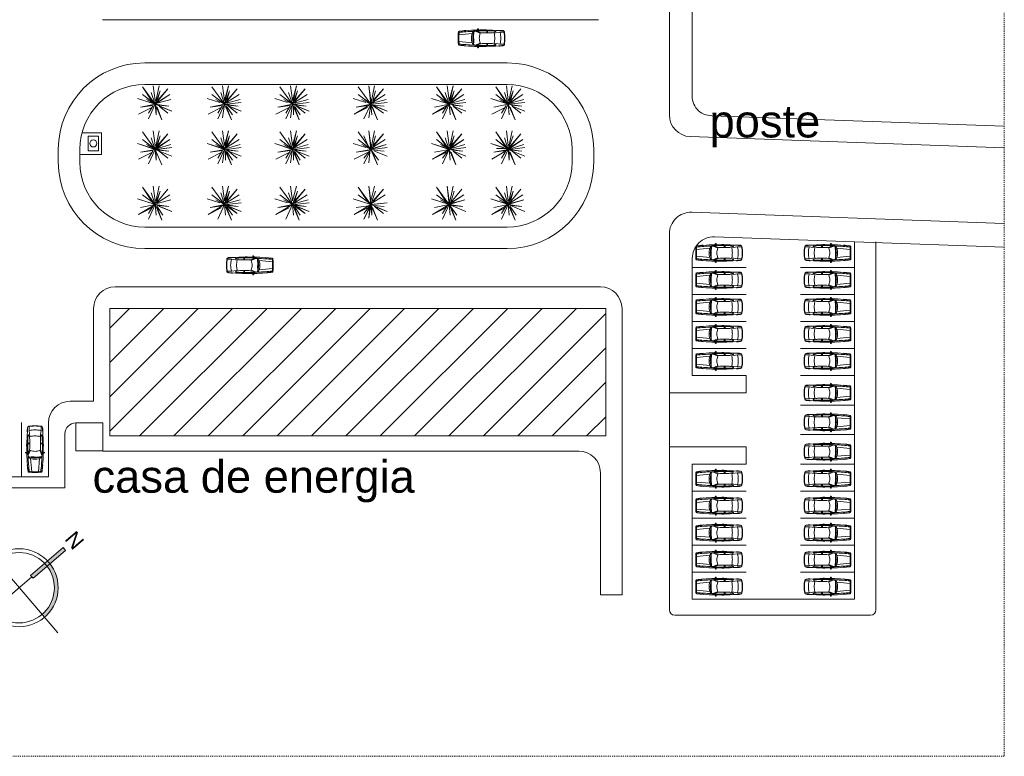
# Model space of a CAD drawing. Header units: metres. Extents: x -32 to 570, y -81 to 66.
# Tile 26 of 27: x 442 to 533, y -81 to -12. Entities that reach past the tile are written whole.
import ezdxf

# ---------------------------------------------------------------- set-up
doc = ezdxf.new("R2010")
doc.units = ezdxf.units.M
doc.linetypes.add('_Tracejado longo', pattern=[0.014288, 0.009525, -0.004763])
for name, color, linetype, lineweight in [('03', 250, 'Continuous', 9), ('A-DETL', 90, 'Continuous', 25), ('A-DETL-GENF', 92, 'Continuous', 25), ('A-DETL-THIN', 151, 'Continuous', 9), ('G-ANNO-TEXT', 231, 'Continuous', 9), ('LOCALIZAÇAO_dwg', 252, 'Continuous', 9)]:
    doc.layers.add(name, color=color, linetype=linetype, lineweight=lineweight)
doc.styles.add('Arial_11', font='arial.ttf', dxfattribs={"height": 3})
doc.styles.add('Arial_4', font='arial.ttf', dxfattribs={"height": 0.002})

# ---------------------------------------------------------------- blocks, each defined once
blk = doc.blocks.new('LOCALIZAÇAO_dwg_CARRO 11-4437321-LOCALIZAÇÃO')
at = {"layer": '03'}
for p, q in [((0.076, 0.533), (0.036, 0.533)), ((0.082, 0.63), (0.303, 0.654)), ((0.69, 0.697), (0.69, 0.716)), ((1.383, 0.016), (1.374, 0.017)), ((2.009, 0.464), (1.588, 0.637)), ((2.019, 0.533), (1.689, 0.669)), ((1.794, 0.823), (1.819, 0.862)), ((1.852, 0.674), (1.852, 0.602)), ((1.865, 0.882), (1.869, 0.882)), ((2.437, 0.76), (2.437, 0.749)), ((2.44, 0.777), (2.565, 0.777)), ((2.44, 0.767), (2.517, 0.767)), ((2.447, 0.739), (2.508, 0.739)), ((2.518, 0.749), (2.518, 0.759)), ((2.527, 0.757), (2.527, 0.748)), ((2.585, 0.757), (2.585, 0.748)), ((3.087, 0.496), (2.706, 0.496)), ((3.238, 0.519), (3.468, 0.592)), ((3.465, 0.629), (3.365, 0.659)), ((3.756, 0.709), (3.758, 0.728)), ((0.069, -0.308), (0.026, -0.255)), ((0.076, -0.533), (0.036, -0.533)), ((0.069, -0.307), (1.298, -0.428)), ((0.082, -0.631), (0.303, -0.655)), ((0.69, -0.697), (0.69, -0.716)), ((2.009, -0.464), (1.588, -0.637)), ((2.019, -0.533), (1.689, -0.669)), ((1.794, -0.823), (1.819, -0.862)), ((1.852, -0.674), (1.852, -0.602)), ((1.865, -0.882), (1.869, -0.882)), ((2.437, -0.76), (2.437, -0.749)), ((2.44, -0.767), (2.517, -0.767)), ((2.44, -0.777), (2.565, -0.777)), ((2.447, -0.739), (2.508, -0.739)), ((2.518, -0.749), (2.518, -0.759)), ((2.527, -0.757), (2.527, -0.748)), ((2.585, -0.757), (2.585, -0.748)), ((3.087, -0.496), (2.706, -0.496)), ((3.238, -0.519), (3.468, -0.592)), ((3.465, -0.629), (3.365, -0.659)), ((3.756, -0.709), (3.758, -0.728))]:
    blk.add_line(p, q, dxfattribs=at)
at = {"layer": '03', "flags": 128}
for points in [[(0.026, 0.254), (0.069, 0.307), (1.298, 0.428)], [(1.383, 0.015), (1.374, 0.014), (1.44, -0.555), (1.449, -0.554)], [(1.424, 0.509), (1.415, 0.509), (1.419, -0.064), (1.428, -0.064)], [(1.876, 0.872), (1.85, 0.713), (1.799, 0.694), (1.799, 0.656)], [(2.209, 0.496), (2.638, 0.496), (2.706, 0.496), (2.706, 0.679)], [(3.357, 0.471), (3.837, 0.553), (4.251, 0.553)], [(1.876, -0.872), (1.85, -0.713), (1.799, -0.694), (1.799, -0.656)], [(2.209, -0.496), (2.638, -0.496), (2.706, -0.496), (2.706, -0.679)], [(3.357, -0.471), (3.837, -0.553), (4.251, -0.553)]]:
    blk.add_lwpolyline(points, dxfattribs=at)
at = {"layer": '03'}
for centre, radius, start, end in [((48.238, -1.061), 48.25, 178.05506, 178.73963), ((0.086, 0.574), 0.07, 98.07666, 178.05506), ((21.506, -0.393), 21.489, 177.39697, 178.95358), ((0.089, 0.581), 0.05, 97.89577, 177.1673), ((45.864, -1.002), 45.813, 178.0177, 178.74858), ((45.864, 1.002), 45.813, 181.25142, 181.9823), ((1.977, -12.748), 13.526, 95.4579, 98.07666), ((2.087, -16.634), 17.284, 92.27132, 96.68351), ((0.128, 0.581), 0.05, 97.89577, 177.1673), ((1.977, -12.748), 13.506, 95.46564, 97.89577), ((1.86, -10.408), 11.166, 90.48914, 96.01179), ((2.352, 0.031), 1.126, 147.49542, 181.59528), ((3.03, -0.033), 1.689, 163.02584, 178.88724), ((-2.107, -0.683), 3.558, 2.07609, 11.30635), ((2.142, -19.533), 20.183, 91.77938, 92.10117), ((-2.121, 0.196), 3.558, 355.81091, 5.04117), ((3.03, -0.033), 1.689, 158.48825, 161.88328), ((1.548, 0.55), 0.0959, 65.22486, 157.56321), ((1.806, 0.846), 0.212, 204.78419, 236.53665), ((2.306, -17.256), 17.935, 91.74302, 91.96985), ((2.025, 0.7), 0.267, 168.22298, 189.98368), ((1.781, 0.661), 0.0195, 202.27293, 342.80007), ((1.808, 0.755), 0.0434, 160.42088, 180), ((2.002, 0.685), 0.25, 146.52929, 160.42088), ((2.306, -17.256), 17.935, 88.95708, 91.61786), ((1.872, 0.816), 0.0696, 117.51978, 138.96518), ((1.859, 0.841), 0.0416, 80.80671, 117.51978), ((2.164, -22.305), 23.067, 89.37169, 90.76063), ((1.867, 0.874), 0.00833, 350.80671, 80.80671), ((3.446, -0.036), 1.496, 161.90116, 178.60957), ((1.997, 0.438), 0.0288, 340.8387, 65.22486), ((2.209, 0.996), 0.5, 247.66255, 270), ((2.441, 0.751), 0.0263, 91.92644, 184.81044), ((2.42, 0.753), 0.0061, 200.04239, 315.25342), ((2.441, 0.751), 0.0164, 92.13133, 187.2433), ((2.164, -22.305), 23.067, 89.09734, 89.34375), ((2.447, 0.749), 0.01, 180, 270), ((2.508, 0.749), 0.01, 270, 0), ((2.517, 0.757), 0.01, 0, 90), ((2.556, 0.816), 0.0733, 246.83415, 293.16585), ((2.565, 0.757), 0.02, 0, 90), ((2.065, -25.837), 26.599, 86.35444, 88.88061), ((1.653, 0.555), 0.987, 356.53371, 7.1274), ((1.687, 0.555), 0.987, 356.53371, 11.76673), ((2.587, -17.099), 17.778, 87.57158, 89.61458), ((3.087, 0.996), 0.5, 270, 287.58922), ((3.366, 0.442), 0.03, 107.58922, 190.56427), ((0.05, -0.176), 3.343, 3.01726, 10.56427), ((3.336, 0.564), 0.1, 73.296, 87.57158), ((3.459, 0.61), 0.02, 295.0881, 73.296), ((1.977, -29.37), 30.131, 85.88211, 86.61465), ((1.978, -29.336), 30.117, 85.87378, 86.61254), ((3.843, 0.523), 0.03, 17.66847, 101.66126), ((1.652, 0.005), 2.281, 359.88354, 13.37753), ((4.131, 0.569), 0.115, 10.45477, 85.29282), ((4.133, 0.56), 0.144, 10.27566, 85.28637), ((0.714, -0.033), 3.585, 0.53266, 10.01497), ((0.709, -0.033), 3.619, 0.52768, 9.83979), ((48.238, 1.06), 48.25, 181.26037, 181.94494), ((0.086, -0.575), 0.07, 181.94494, 261.92334), ((21.506, 0.392), 21.489, 181.04642, 182.60303), ((0.089, -0.581), 0.05, 182.8327, 262.10423), ((2.087, 16.634), 17.284, 263.31649, 267.72868), ((0.128, -0.581), 0.05, 182.8327, 262.10423), ((1.977, 12.748), 13.526, 261.97353, 264.5421), ((1.977, 12.748), 13.506, 262.10423, 264.53436), ((1.86, 10.408), 11.166, 263.98821, 269.51086), ((2.352, -0.031), 1.126, 178.40472, 212.50458), ((3.03, 0.033), 1.689, 181.11276, 199.38195), ((2.142, 19.533), 20.183, 267.89883, 268.22062), ((3.03, 0.033), 1.689, 200.32879, 201.51175), ((3.03, 0.033), 1.689, 200.32879, 201.51175), ((1.548, -0.55), 0.0959, 202.43679, 294.77514), ((1.806, -0.846), 0.212, 123.46335, 155.21581), ((2.306, 17.256), 17.935, 268.03015, 268.25698), ((2.025, -0.7), 0.267, 170.01632, 191.77702), ((1.781, -0.661), 0.0195, 17.19993, 157.72707), ((1.808, -0.755), 0.0434, 180, 199.57912), ((2.002, -0.685), 0.25, 199.57912, 213.47071), ((2.306, 17.256), 17.935, 268.38214, 271.04292), ((1.872, -0.816), 0.0696, 221.03482, 242.48022), ((1.859, -0.841), 0.0416, 242.48022, 279.19329), ((2.164, 22.305), 23.067, 269.23937, 270.62831), ((1.867, -0.874), 0.00833, 279.19329, 9.19329), ((3.446, 0.036), 1.496, 181.39043, 198.09884), ((1.997, -0.438), 0.0288, 294.77514, 19.1613), ((2.209, -0.996), 0.5, 90, 112.33745), ((2.42, -0.753), 0.0061, 44.74658, 159.95761), ((2.441, -0.751), 0.0263, 175.18956, 268.07356), ((2.441, -0.751), 0.0164, 172.7567, 267.86867), ((2.164, 22.305), 23.067, 270.65625, 270.90266), ((2.447, -0.749), 0.01, 90, 180), ((2.508, -0.749), 0.01, 0, 90), ((2.517, -0.757), 0.01, 270, 0), ((2.556, -0.816), 0.0733, 66.83415, 113.16585), ((2.565, -0.757), 0.02, 270, 360), ((2.065, 25.837), 26.599, 271.11939, 273.64556), ((1.653, -0.555), 0.987, 352.8726, 3.46629), ((1.687, -0.555), 0.987, 348.23327, 3.46629), ((2.587, 17.099), 17.778, 270.38542, 272.42842), ((3.087, -0.996), 0.5, 72.41078, 90), ((0.05, 0.176), 3.343, 349.43573, 356.98274), ((3.366, -0.442), 0.03, 169.43573, 252.41078), ((3.336, -0.564), 0.1, 272.42842, 286.704), ((3.459, -0.61), 0.02, 286.704, 64.9119), ((1.977, 29.37), 30.131, 273.38535, 274.11789), ((1.978, 29.336), 30.117, 273.38746, 274.12622), ((3.843, -0.523), 0.03, 258.33874, 342.33153), ((1.652, -0.005), 2.281, 346.62247, 0.11646), ((4.131, -0.569), 0.115, 274.70718, 349.54523), ((4.133, -0.56), 0.144, 274.71363, 349.72434), ((0.714, 0.033), 3.585, 349.98503, 359.46734), ((0.709, 0.033), 3.619, 350.16021, 359.47232)]:
    blk.add_arc(centre, radius, start, end, dxfattribs=at)
blk = doc.blocks.new('LOCALIZAÇAO_dwg_CARRO 11-4437322-LOCALIZAÇÃO')
at = {"layer": '03'}
for p, q in [((0.076, 0.533), (0.036, 0.533)), ((0.082, 0.63), (0.303, 0.654)), ((0.69, 0.697), (0.69, 0.716)), ((1.383, 0.016), (1.374, 0.017)), ((2.009, 0.464), (1.588, 0.637)), ((2.019, 0.533), (1.689, 0.669)), ((1.794, 0.823), (1.819, 0.862)), ((1.852, 0.674), (1.852, 0.602)), ((1.865, 0.882), (1.869, 0.882)), ((2.437, 0.76), (2.437, 0.749)), ((2.44, 0.777), (2.565, 0.777)), ((2.44, 0.767), (2.517, 0.767)), ((2.447, 0.739), (2.508, 0.739)), ((2.518, 0.749), (2.518, 0.759)), ((2.527, 0.757), (2.527, 0.748)), ((2.585, 0.757), (2.585, 0.748)), ((3.087, 0.496), (2.706, 0.496)), ((3.238, 0.519), (3.468, 0.592)), ((3.465, 0.629), (3.365, 0.659)), ((3.756, 0.709), (3.758, 0.728)), ((0.069, -0.308), (0.026, -0.255)), ((0.076, -0.533), (0.036, -0.533)), ((0.069, -0.307), (1.298, -0.428)), ((0.082, -0.631), (0.303, -0.655)), ((0.69, -0.697), (0.69, -0.716)), ((2.009, -0.464), (1.588, -0.637)), ((2.019, -0.533), (1.689, -0.669)), ((1.794, -0.823), (1.819, -0.862)), ((1.852, -0.674), (1.852, -0.602)), ((1.865, -0.882), (1.869, -0.882)), ((2.437, -0.76), (2.437, -0.749)), ((2.44, -0.767), (2.517, -0.767)), ((2.44, -0.777), (2.565, -0.777)), ((2.447, -0.739), (2.508, -0.739)), ((2.518, -0.749), (2.518, -0.759)), ((2.527, -0.757), (2.527, -0.748)), ((2.585, -0.757), (2.585, -0.748)), ((3.087, -0.496), (2.706, -0.496)), ((3.238, -0.519), (3.468, -0.592)), ((3.465, -0.629), (3.365, -0.659)), ((3.756, -0.709), (3.758, -0.728))]:
    blk.add_line(p, q, dxfattribs=at)
at = {"layer": '03', "flags": 128}
for points in [[(0.026, 0.254), (0.069, 0.307), (1.298, 0.428)], [(1.383, 0.015), (1.374, 0.014), (1.44, -0.555), (1.449, -0.554)], [(1.424, 0.509), (1.415, 0.509), (1.419, -0.064), (1.428, -0.064)], [(1.876, 0.872), (1.85, 0.713), (1.799, 0.694), (1.799, 0.656)], [(2.209, 0.496), (2.638, 0.496), (2.706, 0.496), (2.706, 0.679)], [(3.357, 0.471), (3.837, 0.553), (4.251, 0.553)], [(1.876, -0.872), (1.85, -0.713), (1.799, -0.694), (1.799, -0.656)], [(2.209, -0.496), (2.638, -0.496), (2.706, -0.496), (2.706, -0.679)], [(3.357, -0.471), (3.837, -0.553), (4.251, -0.553)]]:
    blk.add_lwpolyline(points, dxfattribs=at)
at = {"layer": '03'}
for centre, radius, start, end in [((48.238, -1.061), 48.25, 178.05506, 178.73963), ((0.086, 0.574), 0.07, 98.07666, 178.05506), ((21.506, -0.393), 21.489, 177.39697, 178.95358), ((0.089, 0.581), 0.05, 97.89577, 177.1673), ((45.864, -1.002), 45.813, 178.0177, 178.74858), ((45.864, 1.002), 45.813, 181.25142, 181.9823), ((1.977, -12.748), 13.526, 95.4579, 98.07666), ((2.087, -16.634), 17.284, 92.27132, 96.68351), ((0.128, 0.581), 0.05, 97.89577, 177.1673), ((1.977, -12.748), 13.506, 95.46564, 97.89577), ((1.86, -10.408), 11.166, 90.48914, 96.01179), ((2.352, 0.031), 1.126, 147.49542, 181.59528), ((3.03, -0.033), 1.689, 163.02584, 178.88724), ((-2.107, -0.683), 3.558, 2.07609, 11.30635), ((2.142, -19.533), 20.183, 91.77938, 92.10117), ((-2.121, 0.196), 3.558, 355.81091, 5.04117), ((3.03, -0.033), 1.689, 158.48825, 161.88328), ((1.548, 0.55), 0.0959, 65.22486, 157.56321), ((1.806, 0.846), 0.212, 204.78419, 236.53665), ((2.306, -17.256), 17.935, 91.74302, 91.96985), ((2.025, 0.7), 0.267, 168.22298, 189.98368), ((1.781, 0.661), 0.0195, 202.27293, 342.80007), ((1.808, 0.755), 0.0434, 160.42088, 180), ((2.002, 0.685), 0.25, 146.52929, 160.42088), ((2.306, -17.256), 17.935, 88.95708, 91.61786), ((1.872, 0.816), 0.0696, 117.51978, 138.96518), ((1.859, 0.841), 0.0416, 80.80671, 117.51978), ((2.164, -22.305), 23.067, 89.37169, 90.76063), ((1.867, 0.874), 0.00833, 350.80671, 80.80671), ((3.446, -0.036), 1.496, 161.90116, 178.60957), ((1.997, 0.438), 0.0288, 340.8387, 65.22486), ((2.209, 0.996), 0.5, 247.66255, 270), ((2.441, 0.751), 0.0263, 91.92644, 184.81044), ((2.42, 0.753), 0.0061, 200.04239, 315.25342), ((2.441, 0.751), 0.0164, 92.13133, 187.2433), ((2.164, -22.305), 23.067, 89.09734, 89.34375), ((2.447, 0.749), 0.01, 180, 270), ((2.508, 0.749), 0.01, 270, 0), ((2.517, 0.757), 0.01, 0, 90), ((2.556, 0.816), 0.0733, 246.83415, 293.16585), ((2.565, 0.757), 0.02, 0, 90), ((2.065, -25.837), 26.599, 86.35444, 88.88061), ((1.653, 0.555), 0.987, 356.53371, 7.1274), ((1.687, 0.555), 0.987, 356.53371, 11.76673), ((2.587, -17.099), 17.778, 87.57158, 89.61458), ((3.087, 0.996), 0.5, 270, 287.58922), ((3.366, 0.442), 0.03, 107.58922, 190.56427), ((0.05, -0.176), 3.343, 3.01726, 10.56427), ((3.336, 0.564), 0.1, 73.296, 87.57158), ((3.459, 0.61), 0.02, 295.0881, 73.296), ((1.977, -29.37), 30.131, 85.88211, 86.61465), ((1.978, -29.336), 30.117, 85.87378, 86.61254), ((3.843, 0.523), 0.03, 17.66847, 101.66126), ((1.652, 0.005), 2.281, 359.88354, 13.37753), ((4.131, 0.569), 0.115, 10.45477, 85.29282), ((4.133, 0.56), 0.144, 10.27566, 85.28637), ((0.714, -0.033), 3.585, 0.53266, 10.01497), ((0.709, -0.033), 3.619, 0.52768, 9.83979), ((48.238, 1.06), 48.25, 181.26037, 181.94494), ((0.086, -0.575), 0.07, 181.94494, 261.92334), ((21.506, 0.392), 21.489, 181.04642, 182.60303), ((0.089, -0.581), 0.05, 182.8327, 262.10423), ((2.087, 16.634), 17.284, 263.31649, 267.72868), ((0.128, -0.581), 0.05, 182.8327, 262.10423), ((1.977, 12.748), 13.526, 261.97353, 264.5421), ((1.977, 12.748), 13.506, 262.10423, 264.53436), ((1.86, 10.408), 11.166, 263.98821, 269.51086), ((2.352, -0.031), 1.126, 178.40472, 212.50458), ((3.03, 0.033), 1.689, 181.11276, 199.38195), ((2.142, 19.533), 20.183, 267.89883, 268.22062), ((3.03, 0.033), 1.689, 200.32879, 201.51175), ((3.03, 0.033), 1.689, 200.32879, 201.51175), ((1.548, -0.55), 0.0959, 202.43679, 294.77514), ((1.806, -0.846), 0.212, 123.46335, 155.21581), ((2.306, 17.256), 17.935, 268.03015, 268.25698), ((2.025, -0.7), 0.267, 170.01632, 191.77702), ((1.781, -0.661), 0.0195, 17.19993, 157.72707), ((1.808, -0.755), 0.0434, 180, 199.57912), ((2.002, -0.685), 0.25, 199.57912, 213.47071), ((2.306, 17.256), 17.935, 268.38214, 271.04292), ((1.872, -0.816), 0.0696, 221.03482, 242.48022), ((1.859, -0.841), 0.0416, 242.48022, 279.19329), ((2.164, 22.305), 23.067, 269.23937, 270.62831), ((1.867, -0.874), 0.00833, 279.19329, 9.19329), ((3.446, 0.036), 1.496, 181.39043, 198.09884), ((1.997, -0.438), 0.0288, 294.77514, 19.1613), ((2.209, -0.996), 0.5, 90, 112.33745), ((2.42, -0.753), 0.0061, 44.74658, 159.95761), ((2.441, -0.751), 0.0263, 175.18956, 268.07356), ((2.441, -0.751), 0.0164, 172.7567, 267.86867), ((2.164, 22.305), 23.067, 270.65625, 270.90266), ((2.447, -0.749), 0.01, 90, 180), ((2.508, -0.749), 0.01, 0, 90), ((2.517, -0.757), 0.01, 270, 0), ((2.556, -0.816), 0.0733, 66.83415, 113.16585), ((2.565, -0.757), 0.02, 270, 360), ((2.065, 25.837), 26.599, 271.11939, 273.64556), ((1.653, -0.555), 0.987, 352.8726, 3.46629), ((1.687, -0.555), 0.987, 348.23327, 3.46629), ((2.587, 17.099), 17.778, 270.38542, 272.42842), ((3.087, -0.996), 0.5, 72.41078, 90), ((0.05, 0.176), 3.343, 349.43573, 356.98274), ((3.366, -0.442), 0.03, 169.43573, 252.41078), ((3.336, -0.564), 0.1, 272.42842, 286.704), ((3.459, -0.61), 0.02, 286.704, 64.9119), ((1.977, 29.37), 30.131, 273.38535, 274.11789), ((1.978, 29.336), 30.117, 273.38746, 274.12622), ((3.843, -0.523), 0.03, 258.33874, 342.33153), ((1.652, -0.005), 2.281, 346.62247, 0.11646), ((4.131, -0.569), 0.115, 274.70718, 349.54523), ((4.133, -0.56), 0.144, 274.71363, 349.72434), ((0.714, 0.033), 3.585, 349.98503, 359.46734), ((0.709, 0.033), 3.619, 350.16021, 359.47232)]:
    blk.add_arc(centre, radius, start, end, dxfattribs=at)
blk = doc.blocks.new('LOCALIZAÇAO_dwg_Norte1-4437323-LOCALIZAÇÃO')
at = {"layer": '03'}
h = blk.add_hatch(color=256, dxfattribs=at)
h.paths.add_polyline_path([(0.00515, 0), (0.00498, 0.00129), (0.0045, 0.0025), (0.0037, 0.00358), (0.00272, 0.00437), (0.00153, 0.00492), (0.00025, 0.00514), (0.00025, 0.00785), (-0.00025, 0.00785), (-0.00025, 0.0022), (0.00025, 0.0022), (0.00025, 0.00464), (0.0014, 0.00443), (0.00247, 0.00394), (0.0034, 0.00317), (0.00409, 0.0022), (0.0045, 0.00116), (0.00465, 0)], flags=0)
h.paths.add_polyline_path([(0, -0.00515), (0, -0.00465), (-0.0012, -0.00449), (-0.00232, -0.00403), (-0.00331, -0.00326), (-0.00403, -0.00232), (-0.00449, -0.0012), (-0.00465, 0), (-0.00515, 0), (-0.00497, -0.00133), (-0.00446, -0.00257), (-0.00361, -0.00366), (-0.00257, -0.00446), (-0.00133, -0.00497), (-0.00038, -0.0051)], flags=0)
blk.add_line((-0.00785, 0), (0.00785, 0), dxfattribs=at)
at = {"layer": '03', "flags": 128}
for points in [[(0.00025, 0.0022), (-0.00025, 0.0022), (-0.00025, 0.00785), (0.00025, 0.00785)], [(0, -0.00824), (0, 0.0022)]]:
    blk.add_lwpolyline(points, close=True, dxfattribs=at)
at = {"layer": '03'}
for radius in [0.00515, 0.00465]:
    blk.add_circle((0, 0), radius, dxfattribs=at)
at = {"layer": '03', "color": 7, "insert": (0, 0.01063), "char_height": 0.002, "width": 0.0023914, "attachment_point": 2, "line_spacing_factor": 0.938532, "style": 'Arial_4'}
blk.add_mtext('N', dxfattribs=at)

msp = doc.modelspace()

# ---------------------------------------------------------------- hatches: boundary and pattern name
at = {"layer": 'A-DETL-GENF', "lineweight": 9}
h = msp.add_hatch(dxfattribs=at)
h.set_pattern_fill('FP_10', color=1, style=0, pattern_type=2)
h.set_pattern_definition([(45, (192.008, 0), (-1.59099, 1.59099), [])])
h.paths.add_polyline_path([(450.217, -50.873), (496.117, -50.873), (496.117, -39.073), (450.217, -39.073)], flags=0)

# ---------------------------------------------------------------- linework, layer by layer
at = {"layer": 'A-DETL', "linetype": '_Tracejado longo', "lineweight": 9}
for p, q in [((532.996, 66.244), (532.996, -80.528)), ((532.996, -80.528), (290.401, -80.528))]:
    msp.add_line(p, q, dxfattribs=at)
at = {"layer": 'A-DETL', "lineweight": 9}
for p, q in [((501.998, 25.558), (501.998, -21.163)), ((504.121, -19.233), (504.121, -10.442)), ((449.535, -12.342), (495.435, -12.342)), ((486.998, -16.342), (453.449, -16.342)), ((454.416, -20.173), (453.246, -18.553)), ((453.246, -18.553), (454.146, -19.903)), ((486.998, -18.342), (453.449, -18.342)), ((454.056, -19.093), (454.416, -20.173)), ((454.416, -19.813), (454.236, -18.463)), ((454.416, -20.173), (454.776, -18.463)), ((454.416, -20.173), (455.586, -18.733)), ((454.866, -18.913), (454.416, -20.173)), ((455.586, -18.733), (454.615, -19.854)), ((454.615, -19.854), (454.866, -18.913)), ((460.842, -20.173), (459.672, -18.553)), ((460.482, -19.093), (460.842, -20.173)), ((460.842, -19.813), (460.662, -18.463)), ((460.842, -20.173), (461.202, -18.463)), ((461.202, -18.463), (460.842, -19.813)), ((460.842, -20.173), (462.012, -18.733)), ((461.292, -18.913), (460.842, -20.173)), ((462.012, -18.733), (461.041, -19.854)), ((461.041, -19.854), (461.292, -18.913)), ((467.123, -20.173), (465.953, -18.553)), ((466.763, -19.093), (467.123, -20.173)), ((467.123, -19.813), (466.943, -18.463)), ((467.123, -20.173), (467.483, -18.463)), ((467.483, -18.463), (467.123, -19.813)), ((467.123, -20.173), (468.293, -18.733)), ((467.573, -18.913), (467.123, -20.173)), ((468.293, -18.733), (467.322, -19.854)), ((467.322, -19.854), (467.573, -18.913)), ((474.363, -20.173), (473.193, -18.553)), ((474.363, -19.813), (474.183, -18.463)), ((474.183, -18.463), (474.363, -20.173)), ((474.363, -20.173), (474.723, -18.463)), ((474.363, -20.173), (475.533, -18.733)), ((475.533, -18.733), (474.562, -19.854)), ((474.562, -19.854), (474.813, -18.913)), ((481.622, -20.173), (480.452, -18.553)), ((480.452, -18.553), (481.352, -19.903)), ((481.262, -19.093), (481.622, -20.173)), ((481.622, -19.813), (481.442, -18.463)), ((481.622, -20.173), (481.982, -18.463)), ((481.982, -18.463), (481.622, -19.813)), ((481.622, -20.173), (482.792, -18.733)), ((482.072, -18.913), (481.622, -20.173)), ((482.792, -18.733), (481.821, -19.854)), ((481.821, -19.854), (482.072, -18.913)), ((487.097, -20.173), (485.927, -18.553)), ((485.927, -18.553), (486.827, -19.903)), ((486.737, -19.093), (487.097, -20.173)), ((487.097, -19.813), (486.917, -18.463)), ((487.097, -20.173), (487.457, -18.463)), ((487.097, -20.173), (488.267, -18.733)), ((487.547, -18.913), (487.097, -20.173)), ((487.296, -19.854), (487.547, -18.913)), ((453.966, -19.993), (452.796, -19.633)), ((452.796, -19.633), (454.416, -20.173)), ((454.326, -20.083), (453.246, -19.273)), ((453.246, -19.273), (454.416, -20.173)), ((454.416, -20.173), (453.606, -19.723)), ((455.766, -19.273), (454.416, -20.173)), ((454.596, -19.993), (455.766, -19.273)), ((454.596, -20.083), (455.856, -19.723)), ((460.392, -19.993), (459.222, -19.633)), ((460.752, -20.083), (459.672, -19.273)), ((460.842, -20.173), (460.032, -19.723)), ((461.022, -19.993), (462.192, -19.273)), ((461.022, -20.083), (462.282, -19.723)), ((462.372, -19.993), (461.022, -20.173)), ((466.673, -19.993), (465.503, -19.633)), ((467.033, -20.083), (465.953, -19.273)), ((467.123, -20.173), (466.313, -19.723)), ((467.303, -19.993), (468.473, -19.273)), ((467.303, -20.083), (468.563, -19.723)), ((468.653, -19.993), (467.303, -20.173)), ((473.913, -19.993), (472.743, -19.633)), ((474.273, -20.083), (473.193, -19.273)), ((474.363, -20.173), (473.553, -19.723)), ((474.543, -19.993), (475.713, -19.273)), ((474.543, -20.083), (475.803, -19.723)), ((475.893, -19.993), (474.543, -20.173)), ((481.172, -19.993), (480.002, -19.633)), ((480.002, -19.633), (481.622, -20.173)), ((481.532, -20.083), (480.452, -19.273)), ((480.452, -19.273), (481.622, -20.173)), ((481.622, -20.173), (480.812, -19.723)), ((482.972, -19.273), (481.622, -20.173)), ((481.802, -19.993), (482.972, -19.273)), ((481.802, -20.083), (483.062, -19.723)), ((483.152, -19.993), (481.802, -20.173)), ((486.647, -19.993), (485.477, -19.633)), ((485.477, -19.633), (487.097, -20.173)), ((485.927, -19.273), (487.097, -20.173)), ((487.097, -20.173), (486.287, -19.723)), ((488.447, -19.273), (487.097, -20.173)), ((487.097, -20.173), (488.627, -19.993)), ((487.277, -19.993), (488.447, -19.273)), ((487.277, -20.083), (488.537, -19.723)), ((454.113, -20.459), (452.886, -21.073)), ((454.416, -20.173), (453.066, -20.443)), ((453.066, -20.443), (454.22, -20.288)), ((454.416, -20.173), (453.786, -21.523)), ((454.22, -20.288), (453.786, -20.983)), ((454.416, -20.173), (455.046, -21.613)), ((454.506, -21.163), (454.416, -20.173)), ((455.676, -20.353), (454.416, -20.173)), ((454.416, -20.173), (455.946, -20.803)), ((454.506, -20.443), (454.506, -21.163)), ((455.046, -21.613), (454.596, -20.443)), ((454.686, -20.263), (455.676, -20.353)), ((455.946, -20.803), (454.776, -20.353)), ((454.776, -20.353), (455.586, -20.983)), ((460.539, -20.459), (459.312, -21.073)), ((460.842, -20.173), (459.492, -20.443)), ((459.492, -20.443), (460.646, -20.288)), ((460.842, -20.173), (460.212, -21.523)), ((460.646, -20.288), (460.212, -20.983)), ((460.842, -20.173), (460.662, -21.433)), ((460.842, -20.173), (461.472, -21.613)), ((462.102, -20.353), (460.842, -20.173)), ((460.842, -20.173), (462.372, -20.803)), ((461.562, -21.163), (461.022, -20.353)), ((461.472, -21.613), (461.022, -20.443)), ((461.112, -20.263), (462.102, -20.353)), ((462.372, -20.803), (461.202, -20.353)), ((461.202, -20.353), (462.012, -20.983)), ((466.82, -20.459), (465.593, -21.073)), ((467.123, -20.173), (465.773, -20.443)), ((465.773, -20.443), (466.927, -20.288)), ((467.123, -20.173), (466.493, -21.523)), ((466.927, -20.288), (466.493, -20.983)), ((467.123, -20.173), (466.943, -21.433)), ((467.123, -20.173), (467.753, -21.613)), ((468.383, -20.353), (467.123, -20.173)), ((467.123, -20.173), (468.653, -20.803)), ((467.213, -20.443), (467.213, -21.163)), ((467.843, -21.163), (467.303, -20.353)), ((467.753, -21.613), (467.303, -20.443)), ((467.393, -20.263), (468.383, -20.353)), ((468.653, -20.803), (467.483, -20.353)), ((467.483, -20.353), (468.293, -20.983)), ((472.833, -21.073), (474.363, -20.173)), ((474.06, -20.459), (472.833, -21.073)), ((474.363, -20.173), (473.013, -20.443)), ((473.013, -20.443), (474.167, -20.288)), ((474.363, -20.173), (473.733, -21.523)), ((474.363, -20.173), (474.183, -21.433)), ((474.363, -20.173), (474.993, -21.613)), ((474.453, -21.163), (474.363, -20.173)), ((474.363, -20.173), (475.893, -20.803)), ((475.533, -20.983), (474.363, -20.173)), ((474.993, -21.613), (474.543, -20.443)), ((474.633, -20.263), (475.623, -20.353)), ((475.893, -20.803), (474.723, -20.353)), ((480.092, -21.073), (481.622, -20.173)), ((481.32, -20.459), (480.092, -21.073)), ((481.622, -20.173), (480.272, -20.443)), ((481.622, -20.173), (480.992, -21.523)), ((481.427, -20.288), (480.992, -20.983)), ((481.622, -20.173), (482.252, -21.613)), ((481.712, -21.163), (481.622, -20.173)), ((482.882, -20.353), (481.622, -20.173)), ((482.252, -21.613), (481.802, -20.443)), ((481.892, -20.263), (482.882, -20.353)), ((483.152, -20.803), (481.982, -20.353)), ((481.982, -20.353), (482.792, -20.983)), ((486.794, -20.459), (485.567, -21.073)), ((487.097, -20.173), (485.747, -20.443)), ((487.097, -20.173), (486.467, -21.523)), ((486.901, -20.288), (486.467, -20.983)), ((487.097, -20.173), (487.727, -21.613)), ((487.187, -21.163), (487.097, -20.173)), ((488.357, -20.353), (487.097, -20.173)), ((487.727, -21.613), (487.277, -20.443)), ((487.367, -20.263), (488.357, -20.353)), ((488.627, -20.803), (487.457, -20.353)), ((487.457, -20.353), (488.267, -20.983)), ((532.996, -22.19), (505.928, -21.232)), ((454.416, -24.344), (453.246, -22.724)), ((454.416, -23.984), (454.236, -22.634)), ((454.416, -24.344), (454.776, -22.634)), ((460.842, -24.344), (459.672, -22.724)), ((460.842, -23.984), (460.662, -22.634)), ((460.842, -24.344), (461.202, -22.634)), ((461.202, -22.634), (460.842, -23.984)), ((467.123, -24.344), (465.953, -22.724)), ((467.123, -23.984), (466.943, -22.634)), ((467.123, -24.344), (467.483, -22.634)), ((467.483, -22.634), (467.123, -23.984)), ((474.363, -24.344), (473.193, -22.724)), ((474.363, -23.984), (474.183, -22.634)), ((474.183, -22.634), (474.363, -24.344)), ((474.363, -24.344), (474.723, -22.634)), ((481.622, -24.344), (480.452, -22.724)), ((480.452, -22.724), (481.352, -24.074)), ((481.622, -23.984), (481.442, -22.634)), ((481.622, -24.344), (481.982, -22.634)), ((486.827, -24.074), (485.927, -22.724)), ((485.927, -22.724), (487.097, -24.344)), ((487.097, -23.984), (486.917, -22.634)), ((487.097, -24.344), (487.457, -22.634)), ((447.647, -22.812), (449.449, -22.812)), ((448.217, -23.123), (449.171, -23.123)), ((448.217, -24.471), (448.217, -23.123)), ((449.171, -23.123), (449.171, -24.471)), ((449.449, -22.812), (449.449, -24.812)), ((454.326, -24.254), (453.246, -23.444)), ((453.246, -23.444), (454.416, -24.344)), ((454.056, -23.264), (454.416, -24.344)), ((454.416, -24.344), (455.586, -22.904)), ((454.866, -23.084), (454.416, -24.344)), ((455.766, -23.444), (454.416, -24.344)), ((454.596, -24.164), (455.766, -23.444)), ((455.586, -22.904), (454.615, -24.025)), ((454.615, -24.025), (454.866, -23.084)), ((460.752, -24.254), (459.672, -23.444)), ((460.482, -23.264), (460.842, -24.344)), ((460.842, -24.344), (462.012, -22.904)), ((461.292, -23.084), (460.842, -24.344)), ((461.022, -24.164), (462.192, -23.444)), ((462.012, -22.904), (461.041, -24.025)), ((461.041, -24.025), (461.292, -23.084)), ((467.033, -24.254), (465.953, -23.444)), ((466.763, -23.264), (467.123, -24.344)), ((467.123, -24.344), (468.293, -22.904)), ((467.573, -23.084), (467.123, -24.344)), ((467.303, -24.164), (468.473, -23.444)), ((468.293, -22.904), (467.322, -24.025)), ((467.322, -24.025), (467.573, -23.084)), ((474.273, -24.254), (473.193, -23.444)), ((473.733, -23.084), (474.081, -23.953)), ((474.363, -24.344), (475.533, -22.904)), ((474.543, -24.164), (475.713, -23.444)), ((475.533, -22.904), (474.562, -24.025)), ((474.562, -24.025), (474.813, -23.084)), ((480.452, -23.444), (481.622, -24.344)), ((481.262, -23.264), (481.622, -24.344)), ((481.622, -24.344), (482.792, -22.904)), ((482.072, -23.084), (481.622, -24.344)), ((482.972, -23.444), (481.622, -24.344)), ((481.802, -24.164), (482.972, -23.444)), ((482.792, -22.904), (481.821, -24.025)), ((481.821, -24.025), (482.072, -23.084)), ((487.007, -24.254), (485.927, -23.444)), ((485.927, -23.444), (487.097, -24.344)), ((486.737, -23.264), (487.097, -24.344)), ((488.267, -22.904), (487.097, -24.344)), ((487.097, -24.344), (487.547, -23.084)), ((488.447, -23.444), (487.097, -24.344)), ((487.277, -24.164), (488.447, -23.444)), ((487.296, -24.025), (488.267, -22.904)), ((532.996, -24.191), (503.928, -23.162)), ((445.449, -25.533), (445.449, -24.342)), ((447.449, -25.533), (447.449, -24.342)), ((449.171, -24.471), (448.217, -24.471)), ((453.966, -24.164), (452.796, -23.804)), ((452.796, -23.804), (454.416, -24.344)), ((454.416, -24.344), (453.066, -24.614)), ((453.066, -24.614), (454.22, -24.459)), ((454.416, -24.344), (453.606, -23.894)), ((454.416, -24.344), (453.786, -25.694)), ((454.22, -24.459), (453.786, -25.154)), ((454.416, -24.344), (455.946, -24.164)), ((454.416, -24.344), (455.046, -25.784)), ((454.506, -25.334), (454.416, -24.344)), ((455.676, -24.524), (454.416, -24.344)), ((454.416, -24.344), (455.946, -24.974)), ((454.596, -24.254), (455.856, -23.894)), ((455.946, -24.164), (454.596, -24.344)), ((454.686, -24.434), (455.676, -24.524)), ((454.776, -24.524), (455.586, -25.154)), ((460.392, -24.164), (459.222, -23.804)), ((459.222, -23.804), (460.842, -24.344)), ((460.842, -24.344), (459.492, -24.614)), ((459.492, -24.614), (460.646, -24.459)), ((460.842, -24.344), (460.032, -23.894)), ((460.842, -24.344), (460.212, -25.694)), ((460.646, -24.459), (460.212, -25.154)), ((460.842, -24.344), (460.662, -25.604)), ((460.842, -24.344), (461.472, -25.784)), ((462.102, -24.524), (460.842, -24.344)), ((460.842, -24.344), (462.372, -24.974)), ((461.022, -24.254), (462.282, -23.894)), ((462.372, -24.164), (461.022, -24.344)), ((461.562, -25.334), (461.022, -24.524)), ((461.112, -24.434), (462.102, -24.524)), ((462.372, -24.974), (461.202, -24.524)), ((461.202, -24.524), (462.012, -25.154)), ((466.673, -24.164), (465.503, -23.804)), ((465.503, -23.804), (467.123, -24.344)), ((467.123, -24.344), (465.773, -24.614)), ((465.773, -24.614), (466.927, -24.459)), ((467.123, -24.344), (466.313, -23.894)), ((467.123, -24.344), (466.493, -25.694)), ((466.927, -24.459), (466.493, -25.154)), ((467.123, -24.344), (466.943, -25.604)), ((467.123, -24.344), (467.753, -25.784)), ((468.383, -24.524), (467.123, -24.344)), ((467.123, -24.344), (468.653, -24.974)), ((467.303, -24.254), (468.563, -23.894)), ((468.653, -24.164), (467.303, -24.344)), ((467.843, -25.334), (467.303, -24.524)), ((467.393, -24.434), (468.383, -24.524)), ((468.653, -24.974), (467.483, -24.524)), ((467.483, -24.524), (468.293, -25.154)), ((473.913, -24.164), (472.743, -23.804)), ((474.363, -24.344), (473.013, -24.614)), ((473.013, -24.614), (474.167, -24.459)), ((474.363, -24.344), (473.553, -23.894)), ((473.733, -25.154), (474.363, -24.344)), ((474.363, -24.344), (473.733, -25.694)), ((475.803, -23.894), (474.363, -24.344)), ((474.363, -24.344), (474.993, -25.784)), ((474.363, -24.344), (475.083, -25.334)), ((474.543, -24.254), (475.803, -23.894)), ((475.893, -24.164), (474.543, -24.344)), ((474.633, -24.434), (475.623, -24.524)), ((475.893, -24.974), (474.723, -24.524)), ((481.172, -24.164), (480.002, -23.804)), ((480.002, -23.804), (481.622, -24.344)), ((480.092, -25.244), (481.622, -24.344)), ((481.622, -24.344), (480.272, -24.614)), ((481.622, -24.344), (480.812, -23.894)), ((480.992, -25.154), (481.622, -24.344)), ((481.622, -24.344), (480.992, -25.694)), ((481.622, -24.344), (482.252, -25.784)), ((481.712, -25.334), (481.622, -24.344)), ((482.882, -24.524), (481.622, -24.344)), ((481.802, -24.254), (483.062, -23.894)), ((483.152, -24.164), (481.802, -24.344)), ((481.892, -24.434), (482.882, -24.524)), ((483.152, -24.974), (481.982, -24.524)), ((481.982, -24.524), (482.792, -25.154)), ((486.647, -24.164), (485.477, -23.804)), ((485.477, -23.804), (487.097, -24.344)), ((487.097, -24.344), (485.567, -25.244)), ((487.097, -24.344), (485.747, -24.614)), ((485.747, -24.614), (486.901, -24.459)), ((486.017, -24.254), (486.827, -24.254)), ((487.097, -24.344), (486.467, -25.694)), ((486.901, -24.459), (486.467, -25.154)), ((487.097, -24.344), (488.537, -23.894)), ((487.727, -25.784), (487.097, -24.344)), ((487.187, -25.334), (487.097, -24.344)), ((488.357, -24.524), (487.097, -24.344)), ((487.097, -24.344), (488.627, -24.974)), ((488.627, -24.164), (487.277, -24.344)), ((487.367, -24.434), (488.357, -24.524)), ((487.457, -24.524), (488.267, -25.154)), ((492.998, -25.533), (492.998, -24.342)), ((494.998, -25.533), (494.998, -24.342)), ((449.449, -24.812), (447.449, -24.812)), ((454.113, -24.631), (452.886, -25.244)), ((454.506, -24.614), (454.506, -25.334)), ((460.539, -24.631), (459.312, -25.244)), ((460.932, -24.614), (460.932, -25.334)), ((461.472, -25.784), (461.022, -24.614)), ((466.82, -24.631), (465.593, -25.244)), ((467.213, -24.614), (467.213, -25.334)), ((467.753, -25.784), (467.303, -24.614)), ((474.06, -24.631), (472.833, -25.244)), ((474.183, -25.604), (474.273, -24.614)), ((474.993, -25.784), (474.543, -24.614)), ((481.32, -24.631), (480.092, -25.244)), ((482.252, -25.784), (481.802, -24.614)), ((487.187, -24.614), (487.187, -25.334)), ((487.277, -24.614), (487.727, -25.784)), ((454.416, -29.46), (453.246, -27.84)), ((453.246, -27.84), (454.146, -29.19)), ((454.416, -29.1), (454.236, -27.75)), ((454.416, -29.46), (454.776, -27.75)), ((454.416, -29.46), (455.586, -28.02)), ((454.866, -28.2), (454.416, -29.46)), ((454.615, -29.141), (454.866, -28.2)), ((460.842, -29.46), (459.672, -27.84)), ((460.842, -29.1), (460.662, -27.75)), ((460.842, -29.46), (461.202, -27.75)), ((461.202, -27.75), (460.842, -29.1)), ((460.842, -29.46), (462.012, -28.02)), ((461.292, -28.2), (460.842, -29.46)), ((462.012, -28.02), (461.041, -29.141)), ((461.041, -29.141), (461.292, -28.2)), ((467.123, -29.46), (465.953, -27.84)), ((467.123, -29.1), (466.943, -27.75)), ((467.483, -27.75), (467.123, -29.1)), ((467.123, -29.46), (468.293, -28.02)), ((467.573, -28.2), (467.123, -29.46)), ((468.293, -28.02), (467.322, -29.141)), ((467.322, -29.141), (467.573, -28.2)), ((474.363, -29.46), (473.193, -27.84)), ((473.193, -27.84), (474.093, -29.19)), ((474.363, -29.1), (474.183, -27.75)), ((474.183, -27.75), (474.363, -29.46)), ((474.723, -27.75), (474.363, -29.1)), ((475.533, -28.02), (474.363, -29.46)), ((474.363, -29.46), (474.813, -28.2)), ((474.562, -29.141), (475.533, -28.02)), ((481.622, -29.46), (480.452, -27.84)), ((480.452, -27.84), (481.352, -29.19)), ((481.622, -29.1), (481.442, -27.75)), ((481.442, -27.75), (481.622, -29.46)), ((481.622, -29.46), (481.982, -27.75)), ((481.622, -29.46), (482.792, -28.02)), ((481.821, -29.141), (482.072, -28.2)), ((487.097, -29.46), (485.927, -27.84)), ((485.927, -27.84), (486.827, -29.19)), ((487.097, -29.1), (486.917, -27.75)), ((487.097, -29.46), (487.457, -27.75)), ((487.097, -29.46), (488.267, -28.02)), ((487.547, -28.2), (487.097, -29.46)), ((487.296, -29.141), (487.547, -28.2)), ((453.966, -29.28), (452.796, -28.92)), ((452.796, -28.92), (454.416, -29.46)), ((454.326, -29.37), (453.246, -28.56)), ((454.056, -28.38), (454.416, -29.46)), ((454.596, -29.28), (455.766, -28.56)), ((454.596, -29.37), (455.856, -29.01)), ((460.392, -29.28), (459.222, -28.92)), ((460.752, -29.37), (459.672, -28.56)), ((460.842, -29.46), (460.032, -29.01)), ((460.482, -28.38), (460.842, -29.46)), ((461.022, -29.28), (462.192, -28.56)), ((461.022, -29.37), (462.282, -29.01)), ((466.673, -29.28), (465.503, -28.92)), ((467.033, -29.37), (465.953, -28.56)), ((467.123, -29.46), (466.313, -29.01)), ((466.763, -28.38), (467.123, -29.46)), ((467.303, -29.28), (468.473, -28.56)), ((467.303, -29.37), (468.563, -29.01)), ((474.363, -29.46), (472.743, -28.92)), ((474.273, -29.37), (473.193, -28.56)), ((474.543, -29.28), (475.713, -28.56)), ((481.172, -29.28), (480.002, -28.92)), ((480.002, -28.92), (481.622, -29.46)), ((481.532, -29.37), (480.452, -28.56)), ((481.622, -29.46), (480.812, -29.01)), ((482.972, -28.56), (481.622, -29.46)), ((483.062, -29.01), (481.622, -29.46)), ((481.802, -29.28), (482.972, -28.56)), ((481.802, -29.37), (483.062, -29.01)), ((486.647, -29.28), (485.477, -28.92)), ((485.477, -28.92), (487.097, -29.46)), ((487.007, -29.37), (485.927, -28.56)), ((487.097, -29.46), (486.287, -29.01)), ((486.737, -28.38), (487.097, -29.46)), ((488.537, -29.01), (487.097, -29.46)), ((487.277, -29.28), (488.447, -28.56)), ((487.277, -29.37), (488.537, -29.01)), ((452.886, -30.36), (454.416, -29.46)), ((454.113, -29.746), (452.886, -30.36)), ((454.416, -29.46), (453.066, -29.73)), ((454.416, -29.46), (453.786, -30.81)), ((454.22, -29.575), (453.786, -30.27)), ((454.416, -29.46), (455.046, -30.9)), ((454.506, -30.45), (454.416, -29.46)), ((455.676, -29.64), (454.416, -29.46)), ((454.416, -29.46), (455.946, -30.09)), ((455.136, -30.45), (454.596, -29.64)), ((455.046, -30.9), (454.596, -29.73)), ((454.686, -29.55), (455.676, -29.64)), ((455.946, -30.09), (454.776, -29.64)), ((459.312, -30.36), (460.842, -29.46)), ((460.539, -29.746), (459.312, -30.36)), ((460.842, -29.46), (459.492, -29.73)), ((459.492, -29.73), (460.646, -29.575)), ((460.842, -29.46), (460.212, -30.81)), ((460.842, -29.46), (461.472, -30.9)), ((460.932, -30.45), (460.842, -29.46)), ((462.102, -29.64), (460.842, -29.46)), ((460.842, -29.46), (462.372, -30.09)), ((462.012, -30.27), (460.842, -29.46)), ((462.372, -29.28), (461.022, -29.46)), ((461.562, -30.45), (461.022, -29.64)), ((461.472, -30.9), (461.022, -29.73)), ((461.112, -29.55), (462.102, -29.64)), ((462.372, -30.09), (461.202, -29.64)), ((461.202, -29.64), (462.012, -30.27)), ((465.593, -30.36), (467.123, -29.46)), ((466.82, -29.746), (465.593, -30.36)), ((467.123, -29.46), (465.773, -29.73)), ((465.773, -29.73), (466.927, -29.575)), ((467.123, -29.46), (466.493, -30.81)), ((467.123, -29.46), (467.753, -30.9)), ((467.213, -30.45), (467.123, -29.46)), ((468.383, -29.64), (467.123, -29.46)), ((467.123, -29.46), (468.653, -30.09)), ((468.293, -30.27), (467.123, -29.46)), ((468.653, -29.28), (467.303, -29.46)), ((467.843, -30.45), (467.303, -29.64)), ((467.753, -30.9), (467.303, -29.73)), ((467.393, -29.55), (468.383, -29.64)), ((468.653, -30.09), (467.483, -29.64)), ((467.483, -29.64), (468.293, -30.27)), ((474.363, -29.46), (472.833, -30.36)), ((472.833, -30.36), (474.06, -29.746)), ((474.167, -29.575), (473.013, -29.73)), ((473.733, -30.81), (474.363, -29.46)), ((474.363, -29.46), (473.733, -30.27)), ((474.273, -29.73), (473.733, -30.81)), ((474.363, -29.46), (474.183, -30.72)), ((474.183, -30.72), (474.273, -29.73)), ((474.363, -29.46), (475.893, -29.28)), ((474.453, -30.45), (474.363, -29.46)), ((474.993, -30.9), (474.363, -29.46)), ((474.363, -29.46), (475.893, -30.09)), ((474.453, -29.73), (474.453, -30.45)), ((475.893, -29.28), (474.543, -29.46)), ((474.543, -29.73), (474.993, -30.9)), ((474.633, -29.55), (475.623, -29.64)), ((475.893, -30.09), (474.723, -29.64)), ((474.723, -29.64), (475.533, -30.27)), ((480.092, -30.36), (481.622, -29.46)), ((481.32, -29.746), (480.092, -30.36)), ((481.622, -29.46), (480.272, -29.73)), ((481.622, -29.46), (480.992, -30.81)), ((481.427, -29.575), (480.992, -30.27)), ((481.622, -29.46), (482.252, -30.9)), ((481.712, -30.45), (481.622, -29.46)), ((482.882, -29.64), (481.622, -29.46)), ((481.622, -29.46), (483.152, -30.09)), ((481.622, -29.46), (482.342, -30.45)), ((482.252, -30.9), (481.802, -29.73)), ((481.892, -29.55), (482.882, -29.64)), ((485.567, -30.36), (487.097, -29.46)), ((486.794, -29.746), (485.567, -30.36)), ((487.097, -29.46), (485.747, -29.73)), ((487.097, -29.46), (486.467, -30.81)), ((486.901, -29.575), (486.467, -30.27)), ((487.097, -29.46), (487.727, -30.9)), ((487.187, -30.45), (487.097, -29.46)), ((488.357, -29.64), (487.097, -29.46)), ((487.097, -29.46), (488.627, -30.09)), ((487.817, -30.45), (487.277, -29.64)), ((487.727, -30.9), (487.277, -29.73)), ((487.367, -29.55), (488.357, -29.64)), ((532.996, -31.196), (504.069, -30.171)), ((486.998, -31.533), (453.449, -31.533)), ((501.998, -39.073), (501.998, -32.17)), ((519.121, -32.9), (506.192, -32.442)), ((486.998, -33.533), (453.449, -33.533)), ((501.998, -46.88), (501.998, -33.187)), ((532.996, -33.391), (519.121, -32.9)), ((519.121, -32.9), (519.121, -65.97)), ((521.121, -32.9), (521.121, -66.97)), ((504.121, -34.441), (504.121, -45.29)), ((509.121, -35.29), (504.121, -35.29)), ((514.121, -35.29), (519.121, -35.29)), ((450.717, -37.073), (495.617, -37.073)), ((509.121, -37.79), (504.121, -37.79)), ((514.121, -37.79), (519.121, -37.79)), ((448.717, -47.665), (448.717, -39.073)), ((496.117, -39.073), (450.217, -39.073)), ((450.217, -39.073), (450.217, -50.873)), ((450.217, -39.073), (496.117, -39.073)), ((450.217, -50.873), (450.217, -39.073)), ((496.117, -50.873), (496.117, -39.073)), ((496.117, -39.073), (496.117, -50.873)), ((497.617, -65.573), (497.617, -39.073)), ((509.121, -40.29), (504.121, -40.29)), ((514.121, -40.29), (519.121, -40.29)), ((509.121, -42.79), (504.121, -42.79)), ((514.121, -42.79), (519.121, -42.79)), ((504.121, -45.29), (509.121, -45.29)), ((509.121, -45.29), (509.121, -46.88)), ((514.121, -45.29), (519.121, -45.29)), ((501.998, -51.88), (501.998, -46.88)), ((509.121, -46.88), (501.998, -46.88)), ((446.549, -47.665), (448.717, -47.665)), ((514.121, -48.03), (519.121, -48.03)), ((442.049, -54.664), (442.049, -49.624)), ((444.549, -54.664), (444.549, -49.665)), ((449.569, -49.665), (447.069, -49.665)), ((447.069, -49.665), (447.069, -52.265)), ((449.569, -52.265), (449.569, -49.665)), ((446.069, -50.665), (446.069, -55.664)), ((450.217, -50.873), (496.117, -50.873)), ((496.117, -50.873), (450.217, -50.873)), ((514.121, -50.75), (519.121, -50.75)), ((501.998, -65.573), (501.998, -51.88)), ((501.998, -51.88), (501.998, -66.97)), ((509.121, -51.88), (501.998, -51.88)), ((509.121, -53.47), (509.121, -51.88)), ((447.069, -52.265), (449.569, -52.265)), ((493.617, -52.273), (449.57, -52.273)), ((504.121, -65.97), (504.121, -53.47)), ((504.121, -53.47), (509.121, -53.47)), ((514.121, -53.47), (519.121, -53.47)), ((419.549, -54.664), (444.549, -54.664)), ((495.617, -54.273), (495.617, -65.573)), ((446.069, -55.664), (417.549, -55.664)), ((509.121, -55.97), (504.121, -55.97)), ((514.121, -55.97), (519.121, -55.97)), ((509.121, -58.47), (504.121, -58.47)), ((514.121, -58.47), (519.121, -58.47)), ((509.121, -60.97), (504.121, -60.97)), ((514.121, -60.97), (519.121, -60.97)), ((509.121, -63.47), (504.121, -63.47)), ((514.121, -63.47), (519.121, -63.47)), ((495.617, -65.573), (497.617, -65.573)), ((519.121, -65.97), (504.121, -65.97)), ((520.621, -67.47), (502.498, -67.47))]:
    msp.add_line(p, q, dxfattribs=at)
msp.add_circle((448.694, -23.797), 0.325, dxfattribs=at)
for centre, radius, start, end in [((453.449, -24.342), 8, 90, 180), ((486.998, -24.342), 8, 0, 90), ((453.449, -24.342), 6, 90, 180), ((486.998, -24.342), 6, 0, 90), ((505.909, -19.432), 1.799, 173.63233, 270.57846), ((503.998, -21.163), 2, 180, 267.97218), ((453.449, -25.533), 8, 180, 270), ((453.449, -25.533), 6, 180, 270), ((486.998, -25.533), 8, 270, 0), ((486.998, -25.533), 6, 270, 0), ((503.998, -32.17), 2, 87.97218, 180), ((506.121, -34.441), 2, 87.97218, 180), ((450.717, -39.073), 2, 90, 180), ((495.617, -39.073), 2, 0, 90), ((446.549, -49.665), 2, 90, 180), ((447.069, -50.665), 1, 90, 180), ((493.617, -54.273), 2, 0, 90), ((502.498, -66.97), 0.5, 180, 270), ((520.621, -66.97), 0.5, 270, 0)]:
    msp.add_arc(centre, radius, start, end, dxfattribs=at)
at = {"layer": 'A-DETL-THIN'}
for p, q in [((450.217, -39.073), (450.217, -50.873)), ((496.117, -39.073), (450.217, -39.073)), ((496.117, -50.873), (496.117, -39.073)), ((450.217, -50.873), (496.117, -50.873))]:
    msp.add_line(p, q, dxfattribs=at)

# ---------------------------------------------------------------- block references
at = {"layer": 'LOCALIZAÇAO_dwg', "color": 250, "extrusion": (0, 0, -1), "zscale": -1, "rotation": 180}
for p in [(-482.46, -14.057), (-504.446, -33.93), (-504.446, -36.43), (-504.446, -38.93), (-504.446, -41.43), (-504.446, -43.93)]:
    msp.add_blockref('LOCALIZAÇAO_dwg_CARRO 11-4437322-LOCALIZAÇÃO', p, dxfattribs=at)
at = {"layer": 'LOCALIZAÇAO_dwg', "color": 250}
for p, rotation in [((518.796, -33.93), 180), ((465.336, -35.073), 180), ((518.796, -36.43), 180), ((518.796, -38.93), 180), ((518.796, -41.43), 180), ((518.796, -43.93), 180), ((443.299, -54.25), 89.99999999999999)]:
    msp.add_blockref('LOCALIZAÇAO_dwg_CARRO 11-4437321-LOCALIZAÇÃO', p, dxfattribs=dict(at, rotation=rotation))
at = {"layer": 'LOCALIZAÇAO_dwg', "color": 250, "extrusion": (0, 0, -1), "zscale": -1}
for p in [(-518.796, -46.89), (-518.796, -49.61), (-518.796, -52.33), (-518.796, -54.83), (-518.796, -57.33), (-518.796, -59.83), (-518.796, -62.33), (-518.796, -64.83)]:
    msp.add_blockref('LOCALIZAÇAO_dwg_CARRO 11-4437322-LOCALIZAÇÃO', p, dxfattribs=at)
at = {"layer": 'LOCALIZAÇAO_dwg', "color": 250}
for p in [(504.446, -54.83), (504.446, -57.33), (504.446, -59.83), (504.446, -62.33), (504.446, -64.83)]:
    msp.add_blockref('LOCALIZAÇAO_dwg_CARRO 11-4437321-LOCALIZAÇÃO', p, dxfattribs=at)
at = {"layer": 'LOCALIZAÇAO_dwg', "color": 250, "xscale": 700.6808390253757, "yscale": 700.6808390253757, "zscale": 700.6808390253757, "rotation": 310.5382141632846}
msp.add_blockref('LOCALIZAÇAO_dwg_Norte1-4437323-LOCALIZAÇÃO', (441.829, -64.92), dxfattribs=at)

# ---------------------------------------------------------------- texts
at = {"layer": 'G-ANNO-TEXT', "color": 7, "char_height": 3, "attachment_point": 1, "line_spacing_factor": 0.938532, "style": 'Arial_11'}
for s, insert, width in [('poste', (505.715, -20.242), 12.22453), ('casa de energia', (448.619, -53.128), 35.53899)]:
    msp.add_mtext(s, dxfattribs=dict(at, insert=insert, width=width))

doc.saveas('drawing.dxf')
